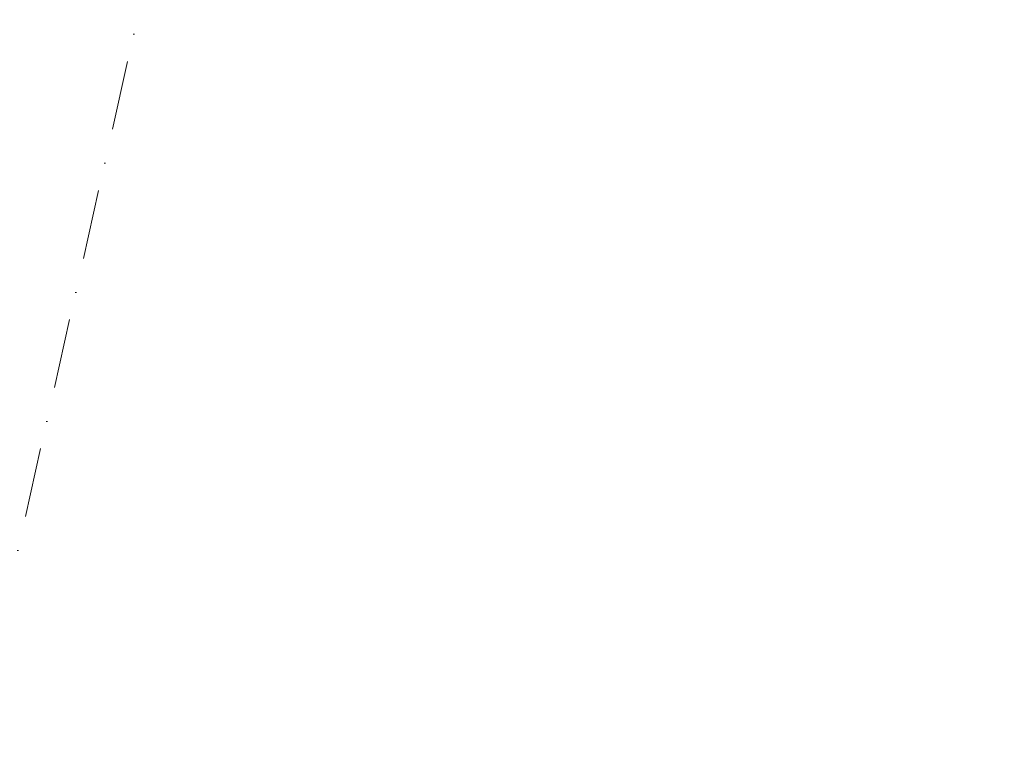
# Model space of a CAD drawing. Header units: millimetres. Extents: x -7213913 to -6937159, y 6128912 to 6404062.
# Tile 6 of 208: x -7207637 to -7202650, y 6154733 to 6158487. Entities that reach past the tile are written whole.
import ezdxf
from ezdxf.enums import TextEntityAlignment as Align

# ---------------------------------------------------------------- set-up
doc = ezdxf.new("R2010")
doc.units = ezdxf.units.MM
doc.header["$MEASUREMENT"] = 0
doc.linetypes.add('Штрихпунктирная', pattern=[670.277762, 352.777767, -176.388884, 0, -141.111112])
doc.layers.add('АР-Чертеж-Оси_Осевые размеры.АР', color=7, linetype='Continuous')
doc.layers.add('АР-Чертеж-Оси_Осевые размеры.АР_Ном._пера__120', color=7, linetype='Continuous', lineweight=0)
doc.styles.add('РЎР“Р•РќР•Р\xa0Р\x98Р\xa0_РЎРўР\x98Р›Р¬_7', font='isocpeur.ttf')

# ---------------------------------------------------------------- blocks, each defined once
blk = doc.blocks.new('Стандартный Маркер Сетки[182]_1', base_point=(-7196881.6, 6203728.6))
at = {"layer": 'АР-Чертеж-Оси_Осевые размеры.АР_Ном._пера__120', "color": 7, "linetype": 'Штрихпунктирная', "lineweight": 0}
blk.add_line((-7197100.8, 6202752.9), (-7211872.8, 6136980.9), dxfattribs=at)
at = {"layer": 'АР-Чертеж-Оси_Осевые размеры.АР_Ном._пера__120', "color": 7, "lineweight": 0, "style": 'РЎР“Р•РќР•Р\xa0Р\x98Р\xa0_РЎРўР\x98Р›Р¬_7'}
blk.add_attdef('AC_MarkerText_1', text='', height=350, rotation=347.3417, dxfattribs=at).set_placement((-7212163.2, 6135688.1), align=Align.TOP_CENTER)

msp = doc.modelspace()

# ---------------------------------------------------------------- block references
at = {"layer": 'АР-Чертеж-Оси_Осевые размеры.АР', "color": 8, "linetype": 'Continuous', "lineweight": 15}
msp.add_blockref('Стандартный Маркер Сетки[182]_1', (-7196881.6, 6203728.6), dxfattribs=at)

doc.saveas('drawing.dxf')
